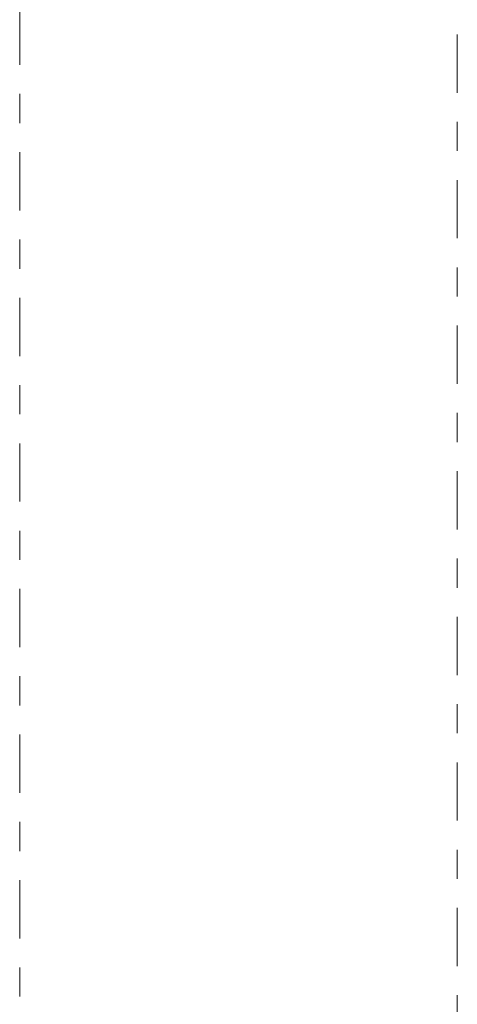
# Model space of a CAD drawing. Header units: metres. Extents: x -52 to 321, y -8 to 26.
# Tile 157 of 256: x -11.84 to -10.33, y 0.17 to 3.55. Entities that reach past the tile are written whole.
import ezdxf
from ezdxf.enums import TextEntityAlignment as Align

# ---------------------------------------------------------------- set-up
doc = ezdxf.new("R2010")
doc.units = ezdxf.units.M
doc.header["$MEASUREMENT"] = 0
doc.linetypes.add('Achse', pattern=[0.4, 0.2, -0.1, 0, -0.1])
doc.linetypes.add('Raster', pattern=[0.4, 0.2, -0.1, 0, -0.1])
doc.layers.add('60 Gelände 2D Übersicht', color=7, linetype='Continuous')
doc.layers.add('60 Grenzen', color=7, linetype='Continuous')
doc.styles.add('ERSTELLTER_STIL_1', font='arial.ttf')

# ---------------------------------------------------------------- blocks, each defined once
blk = doc.blocks.new('Standard-Rastermarker[5]_1', base_point=(-10.3336, 25))
at = {"layer": '60 Grenzen', "color": 7, "linetype": 'Raster', "lineweight": 13}
blk.add_line((-10.3336, 24), (-10.3336, -6), dxfattribs=at)
at = {"layer": '60 Grenzen', "color": 7, "lineweight": 13, "style": 'ERSTELLTER_STIL_1'}
for tag, p in [('AC_MarkerText_1_0', (-10.3336, 25.5)), ('AC_MarkerText_1_1', (-10.3336, -7.2))]:
    blk.add_attdef(tag, text='', height=0.3, rotation=360, dxfattribs=at).set_placement(p, align=Align.TOP_CENTER)

msp = doc.modelspace()

# ---------------------------------------------------------------- linework, layer by layer
at = {"layer": '60 Gelände 2D Übersicht', "color": 7, "linetype": 'Achse', "lineweight": 13}
msp.add_line((-11.8378, 13.0955), (-11.8378, -6.2484), dxfattribs=at)

# ---------------------------------------------------------------- block references
at = {"layer": '60 Grenzen', "color": 7, "linetype": 'Continuous', "lineweight": 18}
msp.add_blockref('Standard-Rastermarker[5]_1', (-10.3336, 25), dxfattribs=at)

doc.saveas('drawing.dxf')
